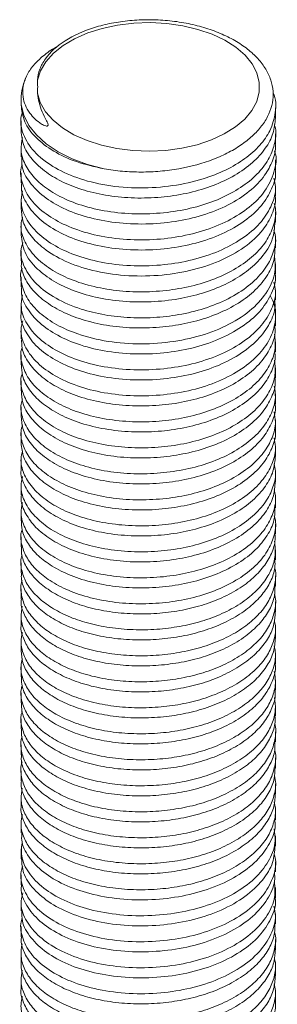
# Model space of a CAD drawing. Header units: millimetres. Extents: x 0 to 210, y 0 to 297.
# Tile 8 of 9: x 137 to 145, y 192 to 223. Entities that reach past the tile are written whole.
import ezdxf

# ---------------------------------------------------------------- set-up
doc = ezdxf.new("R2010")
doc.units = ezdxf.units.MM

msp = doc.modelspace()

# ---------------------------------------------------------------- linework, layer by layer
at = {"color": 7, "linetype": 'Continuous', "lineweight": 15}
for p, q in [((136.779, 220.53), (136.779, 220.371)), ((144.779, 219.963), (144.779, 220.281)), ((136.779, 219.873), (136.779, 219.555)), ((144.779, 219.146), (144.779, 219.465)), ((136.779, 219.056), (136.779, 218.738)), ((144.779, 218.33), (144.779, 218.648)), ((136.779, 218.24), (136.779, 217.922)), ((144.779, 217.513), (144.779, 217.831)), ((136.779, 217.423), (136.779, 217.105)), ((144.779, 216.697), (144.779, 217.015)), ((136.779, 216.607), (136.779, 216.288)), ((144.779, 215.88), (144.779, 216.198)), ((136.779, 215.79), (136.779, 215.472)), ((144.779, 215.064), (144.779, 215.382)), ((136.779, 214.974), (136.779, 214.656)), ((144.779, 214.247), (144.779, 214.565)), ((136.779, 214.157), (136.779, 213.839)), ((144.779, 213.431), (144.779, 213.749)), ((136.779, 213.34), (136.779, 213.022)), ((144.779, 212.614), (144.779, 212.932)), ((136.779, 212.524), (136.779, 212.206)), ((144.779, 211.798), (144.779, 212.116)), ((136.779, 211.707), (136.779, 211.389)), ((144.779, 210.981), (144.779, 211.299)), ((136.779, 210.891), (136.779, 210.573)), ((144.779, 210.164), (144.779, 210.483)), ((136.779, 210.074), (136.779, 209.756)), ((144.779, 209.348), (144.779, 209.666)), ((136.779, 209.258), (136.779, 208.94)), ((144.779, 208.531), (144.779, 208.849)), ((136.779, 208.441), (136.779, 208.123)), ((144.779, 207.715), (144.779, 208.033)), ((136.779, 207.625), (136.779, 207.307)), ((144.779, 206.898), (144.779, 207.217)), ((136.779, 206.808), (136.779, 206.49)), ((144.779, 206.082), (144.779, 206.4)), ((136.779, 205.992), (136.779, 205.674)), ((144.779, 205.265), (144.779, 205.583)), ((136.779, 205.175), (136.779, 204.857)), ((144.779, 204.449), (144.779, 204.767)), ((136.779, 204.359), (136.779, 204.04)), ((144.779, 203.632), (144.779, 203.95)), ((136.779, 203.542), (136.779, 203.224)), ((144.779, 202.816), (144.779, 203.134)), ((136.779, 202.725), (136.779, 202.407)), ((144.779, 201.999), (144.779, 202.317)), ((136.779, 201.909), (136.779, 201.591)), ((144.779, 201.183), (144.779, 201.501)), ((136.779, 201.092), (136.779, 200.774)), ((144.779, 200.366), (144.779, 200.684)), ((136.779, 200.276), (136.779, 199.958)), ((144.779, 199.549), (144.779, 199.868)), ((136.779, 199.459), (136.779, 199.141)), ((144.779, 198.733), (144.779, 199.051)), ((136.779, 198.643), (136.779, 198.325)), ((144.779, 197.916), (144.779, 198.235)), ((136.779, 197.826), (136.779, 197.508)), ((144.779, 197.1), (144.779, 197.418)), ((136.779, 197.01), (136.779, 196.692)), ((144.779, 196.283), (144.779, 196.601)), ((136.779, 196.193), (136.779, 195.875)), ((144.779, 195.467), (144.779, 195.785)), ((136.779, 195.377), (136.779, 195.059)), ((144.779, 194.65), (144.779, 194.968)), ((136.779, 194.56), (136.779, 194.242)), ((144.779, 193.834), (144.779, 194.152)), ((136.779, 193.744), (136.779, 193.425)), ((144.779, 193.017), (144.779, 193.335)), ((136.779, 192.927), (136.779, 192.609)), ((144.779, 192.2), (144.779, 192.519))]:
    msp.add_line(p, q, dxfattribs=at)
at = {"color": 7, "linetype": 'Continuous', "lineweight": 15, "flags": 128}
msp.add_lwpolyline([(137.296, 220.738), (137.385, 220.444), (137.549, 220.16), (137.784, 219.893), (138.084, 219.649), (138.443, 219.433), (138.854, 219.251), (139.307, 219.105), (139.792, 219), (140.299, 218.937), (140.816, 218.918), (141.332, 218.943), (141.837, 219.012), (142.318, 219.124), (142.765, 219.275), (143.169, 219.462), (143.52, 219.682), (143.812, 219.93), (144.036, 220.2), (144.19, 220.485), (144.268, 220.781), (144.27, 221.08), (144.195, 221.377), (144.046, 221.663), (143.824, 221.934), (143.536, 222.182), (143.188, 222.404), (142.786, 222.593), (142.341, 222.746), (141.861, 222.86), (141.358, 222.931), (140.842, 222.958), (140.324, 222.942), (139.816, 222.881), (139.33, 222.777), (138.875, 222.634), (138.462, 222.453), (138.1, 222.239), (137.797, 221.996), (137.559, 221.73), (137.391, 221.447), (137.298, 221.153)], dxfattribs=at)
at = {"color": 8, "linetype": 'Continuous', "lineweight": 15, "flags": 128}
msp.add_lwpolyline([(139.392, 218.364), (138.869, 218.501), (138.384, 218.68), (137.949, 218.898), (137.573, 219.149), (137.263, 219.428), (137.026, 219.731), (136.866, 220.05), (136.787, 220.379), (136.779, 220.509)], dxfattribs=at)
at = {"color": 7, "linetype": 'Continuous', "lineweight": 15}
for points, knots in [([(139.392, 218.364), (139.58, 218.331), (139.771, 218.306), (140.16, 218.273), (140.36, 218.265), (140.757, 218.265), (140.955, 218.274), (141.348, 218.308), (141.544, 218.334), (142.125, 218.435), (142.489, 218.534), (142.998, 218.732), (143.161, 218.806), (143.462, 218.964), (143.603, 219.05), (143.864, 219.234), (143.985, 219.332), (144.198, 219.536), (144.291, 219.642), (144.451, 219.861), (144.518, 219.975), (144.622, 220.206), (144.659, 220.323), (144.703, 220.559), (144.71, 220.679), (144.693, 220.919), (144.646, 221.156), (144.539, 221.386), (144.403, 221.612), (144.32, 221.722), (144.129, 221.931), (144.021, 222.031), (143.778, 222.221), (143.643, 222.311), (143.356, 222.476), (143.203, 222.552), (142.876, 222.69), (142.701, 222.752), (142.343, 222.859), (142.159, 222.904), (141.779, 222.976), (141.582, 223.004), (141.187, 223.041), (140.99, 223.05), (140.693, 223.05), (140.594, 223.047), (140.396, 223.038), (140.297, 223.031), (140.003, 223.003), (139.813, 222.976), (139.442, 222.903), (139.26, 222.858), (138.739, 222.696), (138.432, 222.557), (137.903, 222.219), (137.696, 222.029), (137.471, 221.712), (137.413, 221.603), (137.329, 221.382), (137.304, 221.269), (137.298, 221.153)], [0, 0, 0, 0, 0.03125, 0.03125, 0.0625, 0.0625, 0.09375, 0.09375, 0.125, 0.125, 0.1875, 0.1875, 0.21875, 0.21875, 0.25, 0.25, 0.28125, 0.28125, 0.3125, 0.3125, 0.34375, 0.34375, 0.375, 0.375, 0.40625, 0.40625, 0.4375, 0.46875, 0.46875, 0.5, 0.5, 0.53125, 0.53125, 0.5625, 0.5625, 0.59375, 0.59375, 0.625, 0.625, 0.65625, 0.65625, 0.6875, 0.6875, 0.71875, 0.71875, 0.734375, 0.734375, 0.75, 0.75, 0.78125, 0.78125, 0.8125, 0.8125, 0.875, 0.875, 0.9375, 0.9375, 0.96875, 0.96875, 1, 1, 1, 1]), ([(137.296, 220.738), (137.326, 220.543), (137.371, 220.261), (137.541, 219.952), (137.609, 219.819), (137.626, 219.769), (137.629, 219.747), (137.628, 219.735), (137.625, 219.725), (137.621, 219.719), (137.614, 219.714), (137.605, 219.71), (137.585, 219.707), (137.518, 219.72), (137.384, 219.792), (137.21, 219.928), (137.035, 220.127), (136.903, 220.36), (136.825, 220.644), (136.83, 220.96), (136.942, 221.296), (137.155, 221.621), (137.472, 221.918), (137.734, 222.114), (137.908, 222.195), (137.92, 222.2)], [0, 0, 0, 0, 0.143305, 0.207457, 0.228934, 0.236325, 0.238943, 0.241781, 0.242918, 0.244067, 0.245088, 0.246253, 0.248284, 0.254689, 0.283034, 0.338799, 0.395849, 0.466835, 0.539283, 0.628238, 0.719769, 0.809081, 0.900805, 0.993212, 1, 1, 1, 1]), ([(136.952, 221.266), (136.913, 221.176), (136.827, 220.978), (136.776, 220.717), (136.785, 220.553), (136.787, 220.504)], [0, 0, 0, 0, 0.369554, 0.81365, 1, 1, 1, 1]), ([(136.83, 220.149), (136.814, 220.105), (136.731, 219.874), (136.821, 219.44), (137.151, 218.898), (137.738, 218.43), (138.52, 218.062), (139.461, 217.825), (140.501, 217.74), (141.546, 217.812), (142.464, 218.015), (143.228, 218.315), (143.835, 218.675), (144.306, 219.096), (144.651, 219.588), (144.795, 220.142), (144.809, 220.557), (144.703, 220.752), (144.703, 220.753)], [0, 0, 0, 0, 0.0175419, 0.0936304, 0.1703722, 0.2451281, 0.3182753, 0.3943231, 0.4710784, 0.5458992, 0.61901, 0.6786396, 0.7390963, 0.7990757, 0.8573333, 0.9271934, 0.9997493, 1, 1, 1, 1]), ([(139.392, 218.364), (139.093, 218.431), (138.505, 218.563), (137.777, 218.91), (137.218, 219.338), (136.848, 219.836), (136.803, 220.193), (136.78, 220.371)], [0, 0, 0, 0, 0.202047, 0.396577, 0.594716, 0.798528, 1, 1, 1, 1]), ([(144.776, 219.963), (144.762, 219.8), (144.733, 219.473), (144.48, 218.998), (144.077, 218.548), (143.517, 218.15), (142.839, 217.829), (142.084, 217.602), (141.278, 217.47), (140.448, 217.432), (139.623, 217.494), (138.855, 217.651), (138.182, 217.891), (137.601, 218.213), (137.145, 218.607), (136.837, 219.067), (136.798, 219.393), (136.779, 219.555)], [0, 0, 0, 0, 0.0637763, 0.128026, 0.1945404, 0.2622864, 0.3297566, 0.3954797, 0.4597033, 0.5261677, 0.5926932, 0.6590162, 0.7237354, 0.7867422, 0.8570683, 0.9288776, 1, 1, 1, 1]), ([(136.822, 219.345), (136.799, 219.214), (136.75, 218.931), (136.884, 218.499), (137.176, 218.078), (137.629, 217.696), (138.229, 217.368), (138.971, 217.118), (139.815, 216.969), (140.706, 216.933), (141.585, 217.008), (142.406, 217.186), (143.146, 217.459), (143.778, 217.817), (144.272, 218.241), (144.611, 218.706), (144.772, 219.195), (144.813, 219.553), (144.749, 219.736), (144.743, 219.753)], [0, 0, 0, 0, 0.053441, 0.11494, 0.176469, 0.236716, 0.299741, 0.364684, 0.431123, 0.497407, 0.561907, 0.625073, 0.686786, 0.74954, 0.811936, 0.87262, 0.932163, 0.993832, 1, 1, 1, 1]), ([(144.773, 219.146), (144.775, 219.133), (144.802, 218.957), (144.7, 218.619), (144.449, 218.126), (143.983, 217.646), (143.315, 217.217), (142.512, 216.895), (141.625, 216.694), (140.689, 216.612), (139.744, 216.656), (138.856, 216.828), (138.089, 217.111), (137.465, 217.488), (137.025, 217.938), (136.792, 218.369), (136.802, 218.641), (136.806, 218.739)], [0, 0, 0, 0, 0.005018, 0.069304, 0.132526, 0.207761, 0.284191, 0.359653, 0.432348, 0.506356, 0.582503, 0.658675, 0.732751, 0.805403, 0.88082, 0.957252, 1, 1, 1, 1]), ([(136.813, 218.496), (136.808, 218.485), (136.734, 218.306), (136.792, 217.941), (137.015, 217.44), (137.468, 216.99), (138.088, 216.613), (138.856, 216.33), (139.744, 216.158), (140.689, 216.114), (141.625, 216.195), (142.512, 216.397), (143.315, 216.719), (143.983, 217.147), (144.49, 217.67), (144.756, 218.262), (144.839, 218.707), (144.749, 218.926), (144.745, 218.935)], [0, 0, 0, 0, 0.004722, 0.07475, 0.145846, 0.215997, 0.283577, 0.352482, 0.423335, 0.494166, 0.563008, 0.630626, 0.70082, 0.771914, 0.841896, 0.918063, 0.996601, 1, 1, 1, 1]), ([(136.822, 217.671), (136.8, 217.535), (136.75, 217.224), (136.941, 216.747), (137.335, 216.281), (137.917, 215.884), (138.649, 215.575), (139.51, 215.373), (140.449, 215.296), (141.391, 215.347), (142.293, 215.517), (143.122, 215.809), (143.83, 216.214), (144.365, 216.7), (144.686, 217.234), (144.815, 217.701), (144.752, 217.98), (144.731, 218.072)], [0, 0, 0, 0, 0.055989, 0.127478, 0.198527, 0.267199, 0.335784, 0.406794, 0.478297, 0.54828, 0.616092, 0.686215, 0.757745, 0.828665, 0.897077, 0.965933, 1, 1, 1, 1]), ([(144.772, 218.329), (144.774, 218.317), (144.81, 218.119), (144.678, 217.733), (144.367, 217.199), (143.829, 216.712), (143.122, 216.308), (142.293, 216.016), (141.391, 215.845), (140.449, 215.794), (139.51, 215.872), (138.649, 216.073), (137.917, 216.382), (137.333, 216.779), (136.947, 217.246), (136.767, 217.641), (136.796, 217.868), (136.802, 217.921)], [0, 0, 0, 0, 0.004692, 0.078234, 0.151301, 0.227047, 0.303445, 0.378339, 0.450765, 0.52551, 0.601879, 0.677721, 0.750972, 0.824317, 0.900201, 0.976554, 1, 1, 1, 1]), ([(144.771, 217.513), (144.773, 217.498), (144.805, 217.307), (144.686, 216.94), (144.388, 216.405), (143.831, 215.889), (143.037, 215.448), (142.099, 215.146), (141.078, 214.993), (140.027, 214.991), (139.019, 215.147), (138.145, 215.445), (137.497, 215.832), (137.069, 216.255), (136.82, 216.676), (136.796, 216.967), (136.785, 217.105)], [0, 0, 0, 0, 0.0059357, 0.0752015, 0.1437647, 0.2276051, 0.3122245, 0.3947102, 0.4753125, 0.5591069, 0.6437399, 0.7262962, 0.8068619, 0.8725597, 0.9392053, 1, 1, 1, 1]), ([(136.827, 216.846), (136.806, 216.766), (136.743, 216.525), (136.852, 216.118), (137.142, 215.658), (137.615, 215.254), (138.231, 214.918), (138.959, 214.673), (139.769, 214.527), (140.608, 214.484), (141.439, 214.541), (142.237, 214.691), (142.979, 214.937), (143.638, 215.275), (144.168, 215.685), (144.545, 216.142), (144.748, 216.627), (144.813, 217.012), (144.752, 217.228), (144.738, 217.276)], [0, 0, 0, 0, 0.032747, 0.099611, 0.166758, 0.232512, 0.296162, 0.361759, 0.42503, 0.488242, 0.550004, 0.609986, 0.671865, 0.735118, 0.79835, 0.860165, 0.920145, 0.981972, 1, 1, 1, 1]), ([(144.764, 216.698), (144.751, 216.514), (144.721, 216.123), (144.382, 215.594), (143.891, 215.132), (143.295, 214.764), (142.6, 214.479), (141.82, 214.281), (140.973, 214.177), (140.081, 214.178), (139.216, 214.294), (138.44, 214.516), (137.783, 214.828), (137.239, 215.236), (136.851, 215.732), (136.807, 216.107), (136.785, 216.289)], [0, 0, 0, 0, 0.071989, 0.152884, 0.218851, 0.285491, 0.351365, 0.415128, 0.483929, 0.555139, 0.62706, 0.697888, 0.766191, 0.835769, 0.920128, 1, 1, 1, 1]), ([(136.838, 216.051), (136.815, 215.984), (136.727, 215.728), (136.856, 215.272), (137.225, 214.739), (137.845, 214.284), (138.595, 213.96), (139.404, 213.763), (140.214, 213.675), (141.039, 213.685), (141.862, 213.79), (142.661, 213.998), (143.402, 214.318), (144.016, 214.729), (144.466, 215.202), (144.721, 215.711), (144.82, 216.137), (144.747, 216.383), (144.725, 216.454)], [0, 0, 0, 0, 0.0277644, 0.1062606, 0.1850111, 0.2613307, 0.3369064, 0.3985036, 0.4606603, 0.5220347, 0.5813845, 0.6456963, 0.712189, 0.7792658, 0.8452449, 0.9088906, 0.9739137, 1, 1, 1, 1]), ([(136.813, 215.246), (136.811, 215.241), (136.742, 215.08), (136.781, 214.744), (136.956, 214.268), (137.343, 213.83), (137.882, 213.456), (138.601, 213.14), (139.502, 212.92), (140.544, 212.841), (141.587, 212.919), (142.574, 213.144), (143.45, 213.517), (144.149, 214.014), (144.604, 214.59), (144.804, 215.147), (144.763, 215.502), (144.746, 215.65)], [0, 0, 0, 0, 0.001844, 0.067568, 0.134469, 0.200871, 0.265172, 0.329062, 0.407133, 0.48582, 0.562418, 0.637472, 0.715503, 0.794204, 0.87087, 0.945884, 1, 1, 1, 1]), ([(144.756, 215.881), (144.757, 215.769), (144.762, 215.483), (144.557, 215.032), (144.177, 214.556), (143.634, 214.138), (142.975, 213.8), (142.232, 213.555), (141.434, 213.406), (140.603, 213.349), (139.764, 213.393), (138.97, 213.537), (138.268, 213.77), (137.679, 214.08), (137.215, 214.45), (136.912, 214.87), (136.772, 215.219), (136.792, 215.421), (136.797, 215.472)], [0, 0, 0, 0, 0.043618, 0.111704, 0.181738, 0.249364, 0.317004, 0.383164, 0.447309, 0.513373, 0.580979, 0.648638, 0.714853, 0.779003, 0.84501, 0.911387, 0.977878, 1, 1, 1, 1]), ([(144.771, 215.063), (144.773, 215.049), (144.809, 214.848), (144.676, 214.459), (144.361, 213.926), (143.821, 213.44), (143.111, 213.037), (142.282, 212.746), (141.378, 212.578), (140.436, 212.528), (139.498, 212.607), (138.639, 212.81), (137.908, 213.121), (137.327, 213.519), (136.943, 213.986), (136.766, 214.379), (136.795, 214.604), (136.802, 214.655)], [0, 0, 0, 0, 0.005693, 0.079189, 0.152298, 0.228067, 0.304459, 0.379319, 0.451743, 0.526524, 0.6029, 0.678721, 0.751928, 0.825319, 0.901224, 0.977569, 1, 1, 1, 1]), ([(136.823, 214.405), (136.801, 214.271), (136.749, 213.963), (136.937, 213.488), (137.328, 213.02), (137.908, 212.622), (138.639, 212.312), (139.498, 212.109), (140.436, 212.03), (141.378, 212.079), (142.282, 212.248), (143.111, 212.539), (143.822, 212.941), (144.359, 213.427), (144.683, 213.961), (144.815, 214.43), (144.752, 214.711), (144.731, 214.805)], [0, 0, 0, 0, 0.055096, 0.126582, 0.197655, 0.266375, 0.334923, 0.405918, 0.477433, 0.547454, 0.615269, 0.685365, 0.756895, 0.827841, 0.896297, 0.965116, 1, 1, 1, 1]), ([(136.832, 213.593), (136.809, 213.502), (136.74, 213.237), (136.872, 212.798), (137.209, 212.316), (137.746, 211.899), (138.44, 211.564), (139.27, 211.333), (140.195, 211.221), (141.142, 211.239), (142.058, 211.377), (142.91, 211.637), (143.657, 212.014), (144.24, 212.482), (144.627, 213.007), (144.796, 213.564), (144.794, 214.038), (144.653, 214.306), (144.609, 214.39)], [0, 0, 0, 0, 0.0361126, 0.1039283, 0.1718433, 0.2379633, 0.3026454, 0.3697762, 0.4378874, 0.5050523, 0.56976, 0.6358319, 0.703731, 0.7715655, 0.8374543, 0.9022746, 0.9695608, 1, 1, 1, 1]), ([(144.754, 214.247), (144.761, 214.184), (144.788, 213.935), (144.616, 213.505), (144.243, 212.98), (143.656, 212.512), (142.91, 212.135), (142.058, 211.876), (141.142, 211.737), (140.195, 211.719), (139.27, 211.831), (138.44, 212.063), (137.747, 212.398), (137.206, 212.814), (136.881, 213.296), (136.745, 213.651), (136.782, 213.831), (136.783, 213.839)], [0, 0, 0, 0, 0.024614, 0.097362, 0.171308, 0.247439, 0.323642, 0.397794, 0.470415, 0.545794, 0.622235, 0.697576, 0.770168, 0.844375, 0.920595, 0.996705, 1, 1, 1, 1]), ([(144.757, 213.43), (144.763, 213.362), (144.781, 213.128), (144.633, 212.733), (144.325, 212.264), (143.847, 211.832), (143.229, 211.465), (142.511, 211.184), (141.729, 210.999), (140.905, 210.909), (140.063, 210.915), (139.245, 211.025), (138.505, 211.228), (137.873, 211.513), (137.36, 211.866), (136.995, 212.276), (136.796, 212.671), (136.798, 212.924), (136.799, 213.023)], [0, 0, 0, 0, 0.026941, 0.091607, 0.156953, 0.224327, 0.292279, 0.359283, 0.423981, 0.489287, 0.55664, 0.624595, 0.691623, 0.756355, 0.821621, 0.888954, 0.95691, 1, 1, 1, 1]), ([(136.813, 212.76), (136.805, 212.736), (136.744, 212.561), (136.796, 212.225), (136.988, 211.777), (137.362, 211.367), (137.872, 211.015), (138.505, 210.73), (139.245, 210.526), (140.063, 210.417), (140.905, 210.41), (141.729, 210.501), (142.511, 210.686), (143.229, 210.966), (143.847, 211.334), (144.324, 211.765), (144.637, 212.235), (144.797, 212.71), (144.765, 213.025), (144.749, 213.175)], [0, 0, 0, 0, 0.009981, 0.07286, 0.136585, 0.199726, 0.260928, 0.321629, 0.384485, 0.448208, 0.511368, 0.572608, 0.633278, 0.69611, 0.75983, 0.823009, 0.884287, 0.944927, 1, 1, 1, 1]), ([(144.76, 212.614), (144.765, 212.56), (144.787, 212.341), (144.653, 211.96), (144.361, 211.488), (143.896, 211.052), (143.289, 210.678), (142.578, 210.389), (141.801, 210.195), (140.981, 210.096), (140.138, 210.094), (139.316, 210.194), (138.567, 210.39), (137.925, 210.668), (137.401, 211.015), (137.021, 211.42), (136.804, 211.827), (136.798, 212.094), (136.796, 212.206)], [0, 0, 0, 0, 0.020983, 0.085861, 0.150962, 0.21821, 0.286172, 0.353322, 0.41824, 0.483298, 0.550525, 0.618488, 0.685661, 0.75062, 0.815636, 0.882839, 0.950803, 1, 1, 1, 1]), ([(136.819, 211.948), (136.807, 211.909), (136.744, 211.719), (136.805, 211.368), (137.015, 210.922), (137.402, 210.517), (137.924, 210.17), (138.567, 209.891), (139.316, 209.696), (140.138, 209.596), (140.981, 209.598), (141.801, 209.697), (142.578, 209.89), (143.289, 210.179), (143.896, 210.554), (144.36, 210.99), (144.657, 211.461), (144.8, 211.923), (144.761, 212.224), (144.744, 212.359)], [0, 0, 0, 0, 0.016224, 0.079189, 0.142874, 0.205847, 0.266769, 0.327639, 0.390583, 0.454267, 0.517261, 0.578223, 0.639054, 0.701977, 0.76566, 0.828675, 0.889677, 0.95047, 1, 1, 1, 1]), ([(144.763, 211.797), (144.768, 211.759), (144.793, 211.554), (144.671, 211.187), (144.395, 210.713), (143.944, 210.273), (143.349, 209.892), (142.645, 209.594), (141.873, 209.392), (141.055, 209.285), (140.214, 209.273), (139.387, 209.365), (138.63, 209.552), (137.978, 209.823), (137.443, 210.165), (137.049, 210.565), (136.812, 210.982), (136.798, 211.264), (136.792, 211.39)], [0, 0, 0, 0, 0.0150111, 0.0801387, 0.144992, 0.2121029, 0.2800639, 0.3473481, 0.4125173, 0.4773329, 0.5444198, 0.6123792, 0.6796847, 0.7448951, 0.8096743, 0.8767368, 0.9446944, 1, 1, 1, 1]), ([(136.824, 211.136), (136.807, 211.082), (136.745, 210.876), (136.817, 210.51), (137.044, 210.067), (137.444, 209.667), (137.977, 209.325), (138.63, 209.054), (139.387, 208.866), (140.214, 208.775), (141.055, 208.787), (141.873, 208.894), (142.645, 209.096), (143.349, 209.393), (143.944, 209.774), (144.393, 210.214), (144.676, 210.688), (144.804, 211.137), (144.759, 211.423), (144.74, 211.543)], [0, 0, 0, 0, 0.022429, 0.085472, 0.149105, 0.211901, 0.272558, 0.333619, 0.396642, 0.460278, 0.523096, 0.583787, 0.64481, 0.707813, 0.77145, 0.83429, 0.895017, 0.956001, 1, 1, 1, 1]), ([(144.768, 210.981), (144.772, 210.958), (144.799, 210.768), (144.687, 210.414), (144.428, 209.938), (143.99, 209.494), (143.408, 209.106), (142.712, 208.801), (141.944, 208.59), (141.13, 208.474), (140.29, 208.454), (139.46, 208.536), (138.694, 208.715), (138.032, 208.979), (137.485, 209.315), (137.078, 209.71), (136.821, 210.138), (136.797, 210.433), (136.786, 210.573)], [0, 0, 0, 0, 0.009028, 0.074401, 0.139048, 0.20601, 0.273957, 0.341364, 0.406777, 0.471393, 0.538329, 0.606273, 0.673699, 0.739152, 0.803739, 0.870649, 0.938588, 1, 1, 1, 1]), ([(136.826, 210.323), (136.807, 210.254), (136.745, 210.033), (136.83, 209.653), (137.073, 209.212), (137.487, 208.817), (138.032, 208.481), (138.694, 208.217), (139.46, 208.037), (140.29, 207.955), (141.13, 207.976), (141.944, 208.091), (142.712, 208.302), (143.408, 208.608), (143.991, 208.996), (144.426, 209.439), (144.693, 209.916), (144.806, 210.351), (144.756, 210.623), (144.737, 210.727)], [0, 0, 0, 0, 0.0286, 0.09171, 0.155282, 0.217891, 0.278327, 0.339573, 0.402665, 0.466241, 0.528875, 0.589337, 0.650546, 0.71362, 0.777199, 0.839857, 0.900348, 0.961519, 1, 1, 1, 1]), ([(144.775, 210.164), (144.776, 210.156), (144.805, 209.982), (144.702, 209.642), (144.459, 209.163), (144.036, 208.715), (143.466, 208.322), (142.778, 208.008), (142.016, 207.788), (141.205, 207.664), (140.366, 207.635), (139.533, 207.708), (138.759, 207.879), (138.087, 208.136), (137.529, 208.466), (137.108, 208.856), (136.831, 209.294), (136.796, 209.602), (136.779, 209.756)], [0, 0, 0, 0, 0.003038, 0.068646, 0.133132, 0.199934, 0.267854, 0.335372, 0.401019, 0.465482, 0.532257, 0.600171, 0.667707, 0.733391, 0.797833, 0.864579, 0.932488, 1, 1, 1, 1]), ([(136.827, 209.511), (136.806, 209.427), (136.747, 209.189), (136.844, 208.795), (137.105, 208.358), (137.53, 207.968), (138.087, 207.637), (138.759, 207.38), (139.533, 207.209), (140.366, 207.137), (141.205, 207.166), (142.016, 207.29), (142.778, 207.509), (143.466, 207.823), (144.036, 208.217), (144.457, 208.665), (144.709, 209.143), (144.809, 209.566), (144.755, 209.822), (144.736, 209.912)], [0, 0, 0, 0, 0.034735, 0.097903, 0.161404, 0.223818, 0.284077, 0.345499, 0.408651, 0.472157, 0.534598, 0.594877, 0.656263, 0.719398, 0.78291, 0.845377, 0.905677, 0.967027, 1, 1, 1, 1]), ([(144.775, 209.348), (144.761, 209.187), (144.734, 208.862), (144.483, 208.388), (144.082, 207.937), (143.522, 207.538), (142.843, 207.216), (142.087, 206.988), (141.279, 206.855), (140.442, 206.817), (139.606, 206.88), (138.825, 207.043), (138.143, 207.293), (137.576, 207.617), (137.135, 208.002), (136.867, 208.436), (136.755, 208.759), (136.783, 208.926), (136.786, 208.939)], [0, 0, 0, 0, 0.0628729, 0.1272428, 0.1938729, 0.2617542, 0.3293705, 0.3952406, 0.4595958, 0.5261962, 0.5940697, 0.6617013, 0.7276077, 0.7919494, 0.8585198, 0.9263853, 0.9940318, 1, 1, 1, 1]), ([(136.826, 208.698), (136.804, 208.599), (136.748, 208.346), (136.86, 207.938), (137.137, 207.504), (137.575, 207.119), (138.143, 206.794), (138.825, 206.545), (139.606, 206.382), (140.442, 206.318), (141.279, 206.357), (142.087, 206.489), (142.843, 206.717), (143.522, 207.039), (144.08, 207.439), (144.487, 207.89), (144.723, 208.371), (144.811, 208.78), (144.754, 209.022), (144.736, 209.096)], [0, 0, 0, 0, 0.040837, 0.104052, 0.167472, 0.229682, 0.289809, 0.351399, 0.4146, 0.478028, 0.540266, 0.600406, 0.661961, 0.725148, 0.788583, 0.850849, 0.911003, 0.972524, 1, 1, 1, 1]), ([(144.769, 208.532), (144.76, 208.386), (144.743, 208.076), (144.512, 207.614), (144.125, 207.16), (143.578, 206.754), (142.908, 206.424), (142.157, 206.188), (141.354, 206.047), (140.518, 206), (139.68, 206.054), (138.892, 206.208), (138.2, 206.45), (137.622, 206.769), (137.169, 207.148), (136.884, 207.58), (136.761, 207.914), (136.787, 208.095), (136.791, 208.123)], [0, 0, 0, 0, 0.057067, 0.121367, 0.187814, 0.255643, 0.323346, 0.389429, 0.453722, 0.520138, 0.587957, 0.655673, 0.72179, 0.786078, 0.852462, 0.920271, 0.988, 1, 1, 1, 1]), ([(136.823, 207.885), (136.801, 207.771), (136.75, 207.502), (136.878, 207.081), (137.171, 206.65), (137.621, 206.27), (138.2, 205.952), (138.892, 205.71), (139.68, 205.555), (140.518, 205.501), (141.354, 205.548), (142.157, 205.689), (142.908, 205.926), (143.578, 206.256), (144.123, 206.661), (144.516, 207.116), (144.736, 207.599), (144.812, 207.995), (144.753, 208.221), (144.737, 208.281)], [0, 0, 0, 0, 0.046904, 0.110157, 0.173486, 0.235484, 0.295524, 0.357272, 0.420514, 0.483852, 0.54588, 0.605925, 0.667641, 0.730871, 0.794218, 0.856275, 0.916327, 0.978011, 1, 1, 1, 1]), ([(144.763, 207.715), (144.76, 207.584), (144.751, 207.289), (144.538, 206.84), (144.167, 206.383), (143.633, 205.971), (142.972, 205.634), (142.227, 205.388), (141.428, 205.239), (140.594, 205.183), (139.754, 205.228), (138.959, 205.374), (138.258, 205.609), (137.691, 205.909), (137.256, 206.252), (136.958, 206.625), (136.795, 206.984), (136.794, 207.214), (136.794, 207.307)], [0, 0, 0, 0, 0.0512219, 0.1154911, 0.1817362, 0.2494931, 0.3172614, 0.3835388, 0.4478087, 0.5140204, 0.5817656, 0.649545, 0.7158551, 0.7801269, 0.8388711, 0.8989728, 0.9593899, 1, 1, 1, 1]), ([(136.811, 207.03), (136.802, 206.999), (136.751, 206.834), (136.795, 206.527), (136.953, 206.127), (137.257, 205.753), (137.69, 205.411), (138.258, 205.11), (138.959, 204.876), (139.754, 204.73), (140.594, 204.685), (141.428, 204.741), (142.227, 204.89), (142.972, 205.136), (143.633, 205.473), (144.165, 205.884), (144.544, 206.342), (144.748, 206.827), (144.814, 207.209), (144.753, 207.421), (144.74, 207.466)], [0, 0, 0, 0, 0.0126453, 0.06865, 0.1253676, 0.1817889, 0.2369359, 0.2972721, 0.3595218, 0.4231507, 0.4867475, 0.5489048, 0.6092392, 0.6714581, 0.7350766, 0.7986845, 0.8608731, 0.9212068, 0.9833948, 1, 1, 1, 1]), ([(136.812, 206.237), (136.806, 206.218), (136.753, 206.067), (136.783, 205.771), (136.919, 205.369), (137.205, 204.99), (137.605, 204.654), (138.107, 204.366), (138.7, 204.136), (139.377, 203.973), (140.109, 203.885), (140.859, 203.879), (141.591, 203.95), (142.294, 204.095), (142.953, 204.315), (143.548, 204.61), (144.045, 204.965), (144.422, 205.361), (144.669, 205.783), (144.796, 206.221), (144.768, 206.517), (144.753, 206.665)], [0, 0, 0, 0, 0.007605, 0.063124, 0.119498, 0.175728, 0.230828, 0.28419, 0.338671, 0.394608, 0.451047, 0.506981, 0.561457, 0.614821, 0.669926, 0.726157, 0.78253, 0.838046, 0.891797, 0.94571, 1, 1, 1, 1]), ([(144.762, 206.898), (144.766, 206.838), (144.781, 206.631), (144.665, 206.281), (144.423, 205.86), (144.045, 205.463), (143.548, 205.108), (142.953, 204.814), (142.294, 204.593), (141.591, 204.449), (140.859, 204.377), (140.109, 204.384), (139.377, 204.471), (138.7, 204.635), (138.107, 204.865), (137.605, 205.152), (137.203, 205.488), (136.926, 205.867), (136.785, 206.208), (136.793, 206.418), (136.796, 206.49)], [0, 0, 0, 0, 0.023425, 0.081147, 0.138695, 0.198132, 0.258488, 0.318691, 0.377688, 0.434822, 0.493146, 0.553032, 0.613457, 0.673345, 0.731675, 0.788807, 0.8478, 0.908001, 0.968357, 1, 1, 1, 1]), ([(144.761, 206.082), (144.764, 206), (144.772, 205.771), (144.638, 205.401), (144.375, 204.982), (143.978, 204.591), (143.465, 204.244), (142.858, 203.96), (142.191, 203.75), (141.484, 203.617), (140.748, 203.557), (139.998, 203.575), (139.272, 203.674), (138.606, 203.848), (138.026, 204.087), (137.539, 204.383), (137.152, 204.726), (136.896, 205.11), (136.775, 205.432), (136.791, 205.622), (136.795, 205.673)], [0, 0, 0, 0, 0.032162, 0.08957, 0.147451, 0.20709, 0.267492, 0.32758, 0.386315, 0.443376, 0.501992, 0.562025, 0.622438, 0.682157, 0.740176, 0.79748, 0.856715, 0.917008, 0.977295, 1, 1, 1, 1]), ([(136.812, 205.443), (136.81, 205.437), (136.756, 205.298), (136.775, 205.015), (136.888, 204.611), (137.155, 204.227), (137.538, 203.884), (138.026, 203.589), (138.606, 203.35), (139.272, 203.176), (139.998, 203.077), (140.748, 203.058), (141.484, 203.119), (142.191, 203.252), (142.858, 203.461), (143.464, 203.745), (143.979, 204.092), (144.374, 204.484), (144.644, 204.903), (144.772, 205.34), (144.807, 205.653), (144.758, 205.813), (144.754, 205.824)], [0, 0, 0, 0, 0.002597, 0.057903, 0.114207, 0.170516, 0.225838, 0.279356, 0.333542, 0.389315, 0.445738, 0.501804, 0.556548, 0.609839, 0.664693, 0.720812, 0.777223, 0.832922, 0.886979, 0.940595, 0.996007, 1, 1, 1, 1]), ([(144.764, 205.266), (144.763, 205.161), (144.762, 204.91), (144.607, 204.521), (144.324, 204.106), (143.909, 203.719), (143.379, 203.38), (142.762, 203.107), (142.088, 202.909), (141.376, 202.787), (140.636, 202.738), (139.887, 202.768), (139.168, 202.879), (138.514, 203.063), (137.947, 203.311), (137.475, 203.614), (137.105, 203.964), (136.87, 204.352), (136.767, 204.657), (136.787, 204.825), (136.791, 204.857)], [0, 0, 0, 0, 0.040852, 0.098044, 0.156244, 0.216063, 0.276486, 0.336437, 0.394887, 0.451977, 0.510865, 0.571022, 0.6314, 0.690926, 0.748615, 0.806193, 0.86565, 0.92601, 0.986204, 1, 1, 1, 1]), ([(136.816, 204.632), (136.796, 204.509), (136.755, 204.249), (136.865, 203.854), (137.106, 203.466), (137.475, 203.116), (137.948, 202.813), (138.514, 202.565), (139.168, 202.381), (139.887, 202.27), (140.636, 202.239), (141.376, 202.288), (142.088, 202.411), (142.762, 202.609), (143.379, 202.882), (143.909, 203.221), (144.323, 203.607), (144.612, 204.023), (144.762, 204.457), (144.807, 204.789), (144.757, 204.969), (144.749, 205.001)], [0, 0, 0, 0, 0.050342, 0.106559, 0.162931, 0.21846, 0.272234, 0.326113, 0.381706, 0.438094, 0.494277, 0.549275, 0.602593, 0.657182, 0.713172, 0.769603, 0.82547, 0.879825, 0.933239, 0.988433, 1, 1, 1, 1]), ([(144.77, 204.449), (144.764, 204.322), (144.752, 204.05), (144.573, 203.641), (144.271, 203.229), (143.837, 202.849), (143.292, 202.519), (142.665, 202.256), (141.984, 202.07), (141.267, 201.958), (140.525, 201.921), (139.778, 201.963), (139.066, 202.086), (138.425, 202.28), (137.871, 202.537), (137.413, 202.846), (137.059, 203.203), (136.848, 203.596), (136.76, 203.881), (136.782, 204.029), (136.784, 204.04)], [0, 0, 0, 0, 0.0494872, 0.1065648, 0.1650638, 0.2250388, 0.2854594, 0.3452491, 0.4033967, 0.4606174, 0.519756, 0.5800137, 0.6403311, 0.6996423, 0.7570256, 0.8149367, 0.8745928, 0.9349964, 0.9950727, 1, 1, 1, 1]), ([(136.821, 203.802), (136.801, 203.704), (136.753, 203.47), (136.842, 203.097), (137.061, 202.705), (137.413, 202.348), (137.871, 202.038), (138.425, 201.782), (139.066, 201.587), (139.778, 201.465), (140.525, 201.422), (141.267, 201.46), (141.984, 201.571), (142.665, 201.758), (143.292, 202.02), (143.837, 202.35), (144.269, 202.731), (144.577, 203.143), (144.748, 203.575), (144.806, 203.929), (144.756, 204.134), (144.743, 204.19)], [0, 0, 0, 0, 0.040316, 0.096483, 0.152956, 0.20873, 0.262873, 0.316522, 0.371973, 0.428365, 0.484702, 0.539992, 0.593489, 0.647853, 0.703752, 0.76024, 0.816312, 0.871005, 0.924368, 0.979382, 1, 1, 1, 1]), ([(144.778, 203.632), (144.765, 203.484), (144.741, 203.19), (144.536, 202.762), (144.214, 202.354), (143.762, 201.979), (143.203, 201.658), (142.566, 201.407), (141.88, 201.232), (141.158, 201.131), (140.413, 201.105), (139.669, 201.16), (138.965, 201.294), (138.337, 201.498), (137.797, 201.763), (137.353, 202.08), (137.022, 202.443), (136.814, 202.831), (136.793, 203.096), (136.783, 203.224)], [0, 0, 0, 0, 0.058057, 0.115122, 0.173901, 0.234009, 0.294404, 0.35401, 0.411835, 0.469288, 0.528657, 0.588992, 0.649225, 0.7083, 0.765477, 0.823704, 0.883537, 0.943961, 1, 1, 1, 1]), ([(136.821, 202.972), (136.803, 202.899), (136.752, 202.69), (136.821, 202.341), (137.019, 201.945), (137.354, 201.582), (137.797, 201.265), (138.337, 200.999), (138.965, 200.795), (139.669, 200.661), (140.413, 200.607), (141.158, 200.633), (141.88, 200.733), (142.566, 200.909), (143.203, 201.16), (143.763, 201.481), (144.213, 201.856), (144.539, 202.264), (144.731, 202.692), (144.804, 203.07), (144.757, 203.299), (144.741, 203.38)], [0, 0, 0, 0, 0.030208, 0.086306, 0.142861, 0.198862, 0.253362, 0.306877, 0.36217, 0.418546, 0.475018, 0.530585, 0.584359, 0.638482, 0.694271, 0.750798, 0.807058, 0.862073, 0.915484, 0.970302, 1, 1, 1, 1]), ([(144.77, 202.815), (144.773, 202.794), (144.795, 202.624), (144.706, 202.309), (144.5, 201.883), (144.153, 201.479), (143.686, 201.111), (143.112, 200.8), (142.467, 200.56), (141.775, 200.396), (141.049, 200.306), (140.301, 200.292), (139.56, 200.358), (138.866, 200.503), (138.25, 200.717), (137.725, 200.991), (137.296, 201.315), (136.984, 201.684), (136.803, 202.055), (136.794, 202.3), (136.79, 202.408)], [0, 0, 0, 0, 0.0083, 0.066574, 0.123729, 0.182768, 0.242988, 0.303332, 0.362734, 0.42023, 0.478007, 0.537585, 0.597973, 0.6581, 0.716919, 0.773992, 0.832518, 0.892506, 0.952926, 1, 1, 1, 1]), ([(136.817, 202.141), (136.803, 202.093), (136.752, 201.909), (136.805, 201.585), (136.98, 201.186), (137.297, 200.816), (137.724, 200.492), (138.25, 200.219), (138.866, 200.005), (139.56, 199.86), (140.301, 199.793), (141.049, 199.807), (141.775, 199.897), (142.467, 200.061), (143.113, 200.301), (143.686, 200.613), (144.154, 200.981), (144.499, 201.385), (144.711, 201.811), (144.802, 202.21), (144.759, 202.465), (144.742, 202.57)], [0, 0, 0, 0, 0.020016, 0.076027, 0.132643, 0.188855, 0.243697, 0.297177, 0.352293, 0.408635, 0.465223, 0.52105, 0.57519, 0.629067, 0.684729, 0.741276, 0.797705, 0.853027, 0.906584, 0.96119, 1, 1, 1, 1]), ([(144.764, 201.999), (144.768, 201.955), (144.787, 201.763), (144.684, 201.428), (144.456, 201.005), (144.091, 200.605), (143.606, 200.244), (143.02, 199.943), (142.367, 199.714), (141.669, 199.561), (140.939, 199.482), (140.189, 199.48), (139.453, 199.559), (138.769, 199.715), (138.166, 199.938), (137.654, 200.22), (137.241, 200.551), (136.949, 200.926), (136.792, 201.279), (136.794, 201.504), (136.795, 201.591)], [0, 0, 0, 0, 0.0170926, 0.0750523, 0.1323991, 0.1916772, 0.2519843, 0.3122555, 0.3714301, 0.4286793, 0.4867809, 0.5465454, 0.6069642, 0.666961, 0.7255033, 0.7825731, 0.8413776, 0.9014982, 0.9618897, 1, 1, 1, 1]), ([(136.811, 201.32), (136.803, 201.293), (136.752, 201.132), (136.791, 200.828), (136.943, 200.427), (137.242, 200.052), (137.654, 199.721), (138.166, 199.439), (138.769, 199.216), (139.453, 199.06), (140.189, 198.981), (140.939, 198.984), (141.669, 199.063), (142.367, 199.215), (143.02, 199.444), (143.606, 199.746), (144.092, 200.107), (144.455, 200.506), (144.688, 200.93), (144.799, 201.352), (144.764, 201.63), (144.747, 201.761)], [0, 0, 0, 0, 0.0112331, 0.0670545, 0.1236277, 0.1799472, 0.2350338, 0.2884954, 0.3433363, 0.3995398, 0.4561387, 0.5121245, 0.5665527, 0.6201824, 0.6756156, 0.7320762, 0.7885704, 0.8441006, 0.8978218, 0.9521169, 1, 1, 1, 1]), ([(144.761, 201.182), (144.765, 201.116), (144.778, 200.903), (144.658, 200.548), (144.41, 200.127), (144.027, 199.732), (143.525, 199.379), (142.926, 199.087), (142.265, 198.87), (141.562, 198.728), (140.828, 198.66), (140.078, 198.67), (139.347, 198.761), (138.674, 198.927), (138.084, 199.16), (137.587, 199.449), (137.189, 199.787), (136.917, 200.168), (136.782, 200.504), (136.793, 200.708), (136.796, 200.774)], [0, 0, 0, 0, 0.025856, 0.083483, 0.141123, 0.200619, 0.260989, 0.321163, 0.380089, 0.437193, 0.4956, 0.555529, 0.615953, 0.675797, 0.734042, 0.791211, 0.850274, 0.910503, 0.970842, 1, 1, 1, 1]), ([(136.812, 200.527), (136.807, 200.512), (136.754, 200.364), (136.781, 200.072), (136.91, 199.67), (137.19, 199.289), (137.586, 198.951), (138.084, 198.661), (138.674, 198.429), (139.347, 198.262), (140.078, 198.171), (140.828, 198.162), (141.562, 198.23), (142.265, 198.371), (142.926, 198.589), (143.525, 198.88), (144.027, 199.233), (144.408, 199.629), (144.666, 200.049), (144.778, 200.488), (144.806, 200.794), (144.755, 200.945), (144.755, 200.947)], [0, 0, 0, 0, 0.006214, 0.061649, 0.117979, 0.174206, 0.229343, 0.282713, 0.337088, 0.392955, 0.449364, 0.50531, 0.559836, 0.613145, 0.668156, 0.724331, 0.780689, 0.836231, 0.890041, 0.943839, 0.999373, 1, 1, 1, 1]), ([(144.762, 200.366), (144.764, 200.278), (144.769, 200.043), (144.63, 199.667), (144.361, 199.25), (143.959, 198.86), (143.441, 198.515), (142.831, 198.234), (142.163, 198.027), (141.454, 197.897), (140.717, 197.84), (139.967, 197.862), (139.243, 197.964), (138.581, 198.141), (138.004, 198.383), (137.521, 198.68), (137.139, 199.025), (136.889, 199.41), (136.773, 199.728), (136.79, 199.911), (136.794, 199.957)], [0, 0, 0, 0, 0.034581, 0.091919, 0.149891, 0.209582, 0.269991, 0.330044, 0.388702, 0.445761, 0.504454, 0.564524, 0.62493, 0.684597, 0.742527, 0.799897, 0.859196, 0.91951, 0.979773, 1, 1, 1, 1]), ([(136.812, 199.734), (136.811, 199.731), (136.757, 199.596), (136.773, 199.316), (136.88, 198.912), (137.141, 198.527), (137.52, 198.182), (138.004, 197.884), (138.58, 197.643), (139.243, 197.466), (139.967, 197.363), (140.717, 197.342), (141.454, 197.399), (142.163, 197.529), (142.831, 197.735), (143.441, 198.016), (143.96, 198.361), (144.36, 198.751), (144.636, 199.169), (144.769, 199.606), (144.807, 199.922), (144.759, 200.085), (144.754, 200.1)], [0, 0, 0, 0, 0.0012, 0.056454, 0.112746, 0.169084, 0.224475, 0.278064, 0.332175, 0.387909, 0.444334, 0.500445, 0.55527, 0.608568, 0.663359, 0.719454, 0.775882, 0.831639, 0.88579, 0.939349, 0.994712, 1, 1, 1, 1]), ([(144.765, 199.55), (144.763, 199.439), (144.759, 199.182), (144.598, 198.787), (144.31, 198.373), (143.889, 197.988), (143.355, 197.652), (142.735, 197.382), (142.06, 197.187), (141.346, 197.067), (140.605, 197.022), (139.857, 197.055), (139.139, 197.17), (138.489, 197.357), (137.926, 197.607), (137.458, 197.912), (137.092, 198.264), (136.864, 198.653), (136.765, 198.952), (136.786, 199.115), (136.789, 199.141)], [0, 0, 0, 0, 0.043257, 0.100407, 0.158692, 0.218556, 0.278981, 0.338889, 0.397258, 0.454374, 0.513333, 0.573521, 0.633884, 0.693353, 0.750948, 0.808619, 0.868134, 0.928508, 0.988672, 1, 1, 1, 1]), ([(136.817, 198.913), (136.798, 198.797), (136.754, 198.544), (136.858, 198.155), (137.093, 197.765), (137.457, 197.413), (137.926, 197.109), (138.489, 196.858), (139.139, 196.671), (139.857, 196.557), (140.605, 196.523), (141.346, 196.569), (142.06, 196.688), (142.735, 196.883), (143.355, 197.153), (143.889, 197.49), (144.308, 197.875), (144.603, 198.289), (144.758, 198.723), (144.806, 199.061), (144.757, 199.248), (144.747, 199.286)], [0, 0, 0, 0, 0.047565, 0.10377, 0.160173, 0.215771, 0.269648, 0.323454, 0.379009, 0.435401, 0.491628, 0.546709, 0.600067, 0.654595, 0.710561, 0.76701, 0.822936, 0.877386, 0.930776, 0.985922, 1, 1, 1, 1]), ([(144.772, 198.733), (144.764, 198.601), (144.749, 198.322), (144.563, 197.908), (144.255, 197.497), (143.816, 197.118), (143.268, 196.791), (142.637, 196.531), (141.955, 196.348), (141.237, 196.239), (140.493, 196.205), (139.747, 196.251), (139.037, 196.377), (138.4, 196.574), (137.85, 196.833), (137.397, 197.144), (137.047, 197.503), (136.842, 197.896), (136.758, 198.177), (136.78, 198.319), (136.781, 198.324)], [0, 0, 0, 0, 0.051875, 0.108938, 0.167517, 0.227531, 0.287947, 0.347688, 0.405748, 0.463023, 0.522227, 0.582509, 0.642805, 0.702053, 0.759369, 0.81737, 0.877077, 0.937488, 0.997528, 1, 1, 1, 1]), ([(136.821, 198.083), (136.802, 197.992), (136.753, 197.764), (136.836, 197.398), (137.049, 197.005), (137.396, 196.646), (137.85, 196.334), (138.4, 196.075), (139.037, 195.878), (139.747, 195.752), (140.493, 195.706), (141.237, 195.741), (141.955, 195.849), (142.637, 196.033), (143.268, 196.292), (143.817, 196.62), (144.254, 196.999), (144.567, 197.41), (144.744, 197.841), (144.805, 198.201), (144.756, 198.413), (144.742, 198.476)], [0, 0, 0, 0, 0.037517, 0.093667, 0.150164, 0.206003, 0.260246, 0.313848, 0.369257, 0.425647, 0.482023, 0.537392, 0.590956, 0.645254, 0.701124, 0.757626, 0.813752, 0.868535, 0.921902, 0.976863, 1, 1, 1, 1]), ([(136.817, 197.243), (136.798, 197.089), (136.756, 196.75), (136.995, 196.242), (137.454, 195.765), (138.113, 195.368), (138.932, 195.076), (139.879, 194.911), (140.877, 194.888), (141.856, 195.002), (142.771, 195.251), (143.577, 195.63), (144.212, 196.116), (144.619, 196.667), (144.807, 197.184), (144.754, 197.508), (144.733, 197.636)], [0, 0, 0, 0, 0.063637, 0.139383, 0.214224, 0.286266, 0.359891, 0.435506, 0.510765, 0.583393, 0.656253, 0.731609, 0.807163, 0.88058, 0.952751, 1, 1, 1, 1]), ([(144.754, 197.916), (144.761, 197.861), (144.795, 197.61), (144.614, 197.166), (144.214, 196.614), (143.576, 196.129), (142.771, 195.749), (141.856, 195.501), (140.877, 195.386), (139.879, 195.409), (138.932, 195.575), (138.114, 195.866), (137.453, 196.263), (137, 196.741), (136.777, 197.172), (136.802, 197.432), (136.809, 197.508)], [0, 0, 0, 0, 0.021615, 0.098316, 0.176343, 0.256641, 0.336728, 0.414163, 0.491351, 0.571336, 0.651698, 0.729946, 0.806511, 0.886051, 0.966553, 1, 1, 1, 1]), ([(144.766, 197.101), (144.753, 196.924), (144.725, 196.552), (144.394, 196.006), (143.849, 195.49), (143.1, 195.065), (142.221, 194.764), (141.262, 194.599), (140.265, 194.567), (139.288, 194.678), (138.415, 194.922), (137.689, 195.282), (137.151, 195.73), (136.824, 196.213), (136.806, 196.545), (136.798, 196.692)], [0, 0, 0, 0, 0.068977, 0.145689, 0.225376, 0.305838, 0.384562, 0.460929, 0.540085, 0.620593, 0.699933, 0.776366, 0.854867, 0.935285, 1, 1, 1, 1]), ([(136.832, 196.454), (136.813, 196.402), (136.731, 196.17), (136.831, 195.747), (137.143, 195.232), (137.691, 194.784), (138.414, 194.424), (139.288, 194.179), (140.265, 194.068), (141.262, 194.1), (142.221, 194.266), (143.1, 194.567), (143.847, 194.992), (144.401, 195.508), (144.714, 196.075), (144.825, 196.537), (144.748, 196.796), (144.729, 196.859)], [0, 0, 0, 0, 0.021713, 0.096162, 0.171158, 0.244366, 0.315646, 0.389637, 0.464718, 0.538537, 0.609755, 0.683172, 0.758209, 0.832524, 0.904063, 0.976794, 1, 1, 1, 1]), ([(144.748, 196.283), (144.754, 196.183), (144.772, 195.888), (144.544, 195.406), (144.09, 194.866), (143.409, 194.4), (142.575, 194.049), (141.642, 193.831), (140.654, 193.746), (139.66, 193.801), (138.737, 193.996), (137.952, 194.314), (137.33, 194.73), (136.932, 195.223), (136.755, 195.621), (136.792, 195.839), (136.798, 195.874)], [0, 0, 0, 0, 0.039074, 0.115449, 0.194182, 0.274653, 0.354349, 0.431069, 0.509066, 0.589354, 0.669452, 0.746917, 0.824075, 0.904045, 0.984413, 1, 1, 1, 1]), ([(136.831, 195.622), (136.806, 195.504), (136.742, 195.204), (136.924, 194.725), (137.332, 194.232), (137.952, 193.815), (138.737, 193.498), (139.66, 193.303), (140.654, 193.247), (141.642, 193.333), (142.575, 193.551), (143.41, 193.902), (144.089, 194.368), (144.548, 194.907), (144.79, 195.454), (144.761, 195.816), (144.747, 195.981)], [0, 0, 0, 0, 0.048652, 0.124346, 0.199665, 0.272336, 0.345296, 0.420736, 0.496355, 0.569816, 0.642074, 0.717136, 0.792926, 0.867081, 0.939014, 1, 1, 1, 1]), ([(136.818, 194.834), (136.812, 194.817), (136.739, 194.623), (136.792, 194.235), (137.05, 193.709), (137.552, 193.244), (138.238, 192.862), (139.081, 192.59), (140.043, 192.447), (141.041, 192.448), (142.012, 192.584), (142.913, 192.855), (143.695, 193.255), (144.296, 193.754), (144.664, 194.312), (144.816, 194.806), (144.751, 195.102), (144.729, 195.202)], [0, 0, 0, 0, 0.007076, 0.08118, 0.156355, 0.230248, 0.301553, 0.375086, 0.450223, 0.524616, 0.596229, 0.669079, 0.74405, 0.818824, 0.891121, 0.963188, 1, 1, 1, 1]), ([(144.767, 195.466), (144.77, 195.444), (144.81, 195.226), (144.656, 194.811), (144.299, 194.252), (143.695, 193.753), (142.913, 193.353), (142.012, 193.083), (141.041, 192.946), (140.043, 192.946), (139.081, 193.089), (138.239, 193.36), (137.55, 193.742), (137.06, 194.207), (136.796, 194.662), (136.805, 194.952), (136.809, 195.059)], [0, 0, 0, 0, 0.00861, 0.085795, 0.163227, 0.243311, 0.323606, 0.401629, 0.478328, 0.558005, 0.638478, 0.717233, 0.793602, 0.872743, 0.953257, 1, 1, 1, 1]), ([(144.762, 194.65), (144.764, 194.556), (144.767, 194.315), (144.621, 193.934), (144.347, 193.517), (143.94, 193.129), (143.417, 192.786), (142.805, 192.508), (142.134, 192.305), (141.424, 192.178), (140.686, 192.123), (139.937, 192.149), (139.214, 192.254), (138.555, 192.434), (137.982, 192.678), (137.503, 192.978), (137.126, 193.325), (136.881, 193.711), (136.771, 194.024), (136.789, 194.201), (136.793, 194.242)], [0, 0, 0, 0, 0.036996, 0.094272, 0.152332, 0.212074, 0.27249, 0.332505, 0.391085, 0.448149, 0.506919, 0.567023, 0.62742, 0.687034, 0.744873, 0.802316, 0.861677, 0.922011, 0.982249, 1, 1, 1, 1]), ([(136.812, 194.023), (136.793, 193.889), (136.756, 193.618), (136.877, 193.212), (137.127, 192.826), (137.503, 192.479), (137.982, 192.18), (138.555, 191.936), (139.214, 191.756), (139.937, 191.65), (140.686, 191.625), (141.424, 191.679), (142.134, 191.806), (142.805, 192.009), (143.417, 192.287), (143.94, 192.63), (144.346, 193.019), (144.627, 193.436), (144.767, 193.871), (144.807, 194.193), (144.758, 194.363), (144.752, 194.383)], [0, 0, 0, 0, 0.054772, 0.111005, 0.167327, 0.222741, 0.276365, 0.330358, 0.386009, 0.44239, 0.498499, 0.553361, 0.606631, 0.661316, 0.71734, 0.77374, 0.829509, 0.88371, 0.937177, 0.992446, 1, 1, 1, 1]), ([(144.767, 193.834), (144.764, 193.717), (144.757, 193.454), (144.589, 193.054), (144.295, 192.641), (143.869, 192.258), (143.331, 191.924), (142.708, 191.656), (142.031, 191.464), (141.316, 191.348), (140.574, 191.306), (139.826, 191.343), (139.111, 191.46), (138.464, 191.65), (137.905, 191.903), (137.441, 192.209), (137.079, 192.563), (136.857, 192.954), (136.763, 193.248), (136.785, 193.405), (136.787, 193.425)], [0, 0, 0, 0, 0.045657, 0.102773, 0.161141, 0.22105, 0.281474, 0.341338, 0.399623, 0.456773, 0.515803, 0.576019, 0.636366, 0.695775, 0.753283, 0.811047, 0.870618, 0.931005, 0.991136, 1, 1, 1, 1]), ([(136.819, 193.193), (136.799, 193.084), (136.754, 192.838), (136.852, 192.456), (137.081, 192.065), (137.44, 191.711), (137.905, 191.405), (138.464, 191.152), (139.111, 190.962), (139.826, 190.844), (140.574, 190.807), (141.316, 190.85), (142.031, 190.966), (142.708, 191.158), (143.331, 191.425), (143.869, 191.759), (144.294, 192.142), (144.593, 192.556), (144.754, 192.989), (144.806, 193.333), (144.756, 193.527), (144.745, 193.572)], [0, 0, 0, 0, 0.044782, 0.100974, 0.157404, 0.213071, 0.267051, 0.320791, 0.376308, 0.4327, 0.488971, 0.544133, 0.597538, 0.652004, 0.707946, 0.764411, 0.820394, 0.874938, 0.928312, 0.983408, 1, 1, 1, 1]), ([(144.774, 193.017), (144.765, 192.879), (144.746, 192.594), (144.553, 192.175), (144.239, 191.765), (143.796, 191.388), (143.243, 191.063), (142.61, 190.806), (141.926, 190.626), (141.207, 190.521), (140.462, 190.489), (139.717, 190.539), (139.01, 190.668), (138.376, 190.867), (137.829, 191.129), (137.38, 191.443), (137.036, 191.803), (136.837, 192.197), (136.756, 192.472), (136.779, 192.609), (136.779, 192.609)], [0, 0, 0, 0, 0.0542569, 0.1113148, 0.1699715, 0.2300234, 0.2904322, 0.3501226, 0.4080934, 0.4654306, 0.5246994, 0.5850028, 0.6452763, 0.7044588, 0.7617147, 0.8198038, 0.8795609, 0.9399782, 0.9999794, 1, 1, 1, 1]), ([(136.821, 192.363), (136.802, 192.279), (136.753, 192.058), (136.83, 191.699), (137.037, 191.305), (137.38, 190.944), (137.83, 190.631), (138.376, 190.369), (139.01, 190.169), (139.717, 190.04), (140.462, 189.991), (141.207, 190.022), (141.926, 190.128), (142.61, 190.308), (143.243, 190.564), (143.796, 190.889), (144.239, 191.267), (144.556, 191.676), (144.739, 192.107), (144.805, 192.474), (144.756, 192.692), (144.741, 192.762)], [0, 0, 0, 0, 0.034711, 0.090842, 0.147362, 0.203265, 0.257608, 0.31117, 0.366536, 0.422922, 0.479335, 0.534781, 0.58842, 0.642652, 0.698492, 0.755005, 0.811183, 0.866056, 0.919434, 0.974341, 1, 1, 1, 1]), ([(144.774, 192.2), (144.775, 192.189), (144.798, 192.029), (144.715, 191.723), (144.518, 191.296), (144.18, 190.89), (143.72, 190.519), (143.153, 190.203), (142.511, 189.958), (141.822, 189.789), (141.097, 189.694), (140.351, 189.675), (139.608, 189.736), (138.91, 189.877), (138.288, 190.086), (137.756, 190.356), (137.321, 190.677), (137.001, 191.044), (136.808, 191.422), (136.794, 191.676), (136.787, 191.793)], [0, 0, 0, 0, 0.004386, 0.062793, 0.119895, 0.178821, 0.238994, 0.299364, 0.358859, 0.416498, 0.474125, 0.533612, 0.59398, 0.654157, 0.713092, 0.770198, 0.828594, 0.888517, 0.948941, 1, 1, 1, 1])]:
    msp.add_open_spline(points, degree=3, knots=knots, dxfattribs=at)
for points in [[(137.307, 220.943), (137.298, 221.013), (137.295, 221.083), (137.298, 221.153)], [(137.296, 220.738), (137.294, 220.806), (137.297, 220.874), (137.307, 220.943)]]:
    msp.add_open_spline(points, degree=3, dxfattribs=at)

doc.saveas('drawing.dxf')
